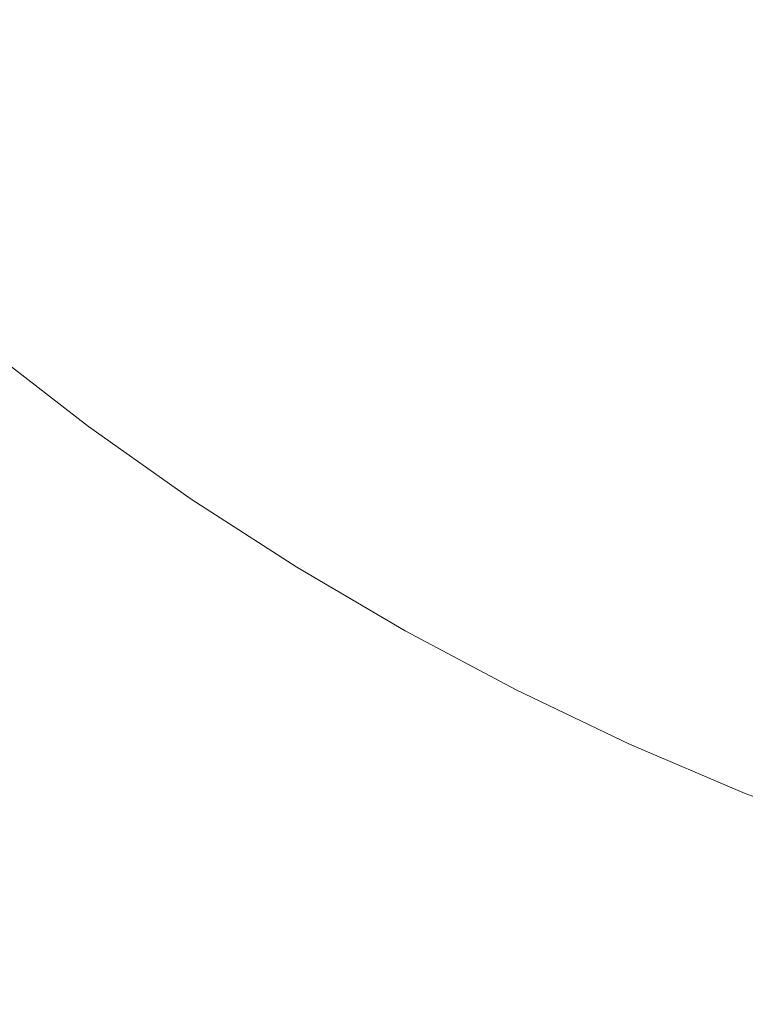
# Model space of a CAD drawing. Header units: centimetres. Extents: x -25.9 to 27.4, y -28.2 to -26.4.
# Tile 57 of 199: x -8.0139 to -7.9404, y -27.9597 to -27.86. Entities that reach past the tile are written whole.
import ezdxf

# ---------------------------------------------------------------- set-up
doc = ezdxf.new("R2010")
doc.units = ezdxf.units.CM
doc.header["$LTSCALE"] = 2.54
doc.layers.add('Lucido design-1', color=7, linetype='Continuous')

# ---------------------------------------------------------------- blocks, each defined once
blk = doc.blocks.new('Gruppo-4-1')
at = {"color": 7, "linetype": 'Continuous', "lineweight": 9}
blk.add_3dface([(-25.828561, -26.46, 540.520033), (-25.828561, -28.06, 540.520033), (27.271439, -28.06, 540.520033), (27.271439, -26.46, 540.520033)], dxfattribs=at)
for points, invisible_edges in [([(-8.005183, -27.860681, 539.725519), (-8.013541, -27.853004, 539.725519), (-8.010869, -27.850216, 539.726943), (-8.002631, -27.857782, 539.726943)], 15), ([(-7.991695, -27.862037, 539.728524), (-8.000123, -27.854932, 539.728524), (-7.997662, -27.852135, 539.730258), (-7.989355, -27.859139, 539.730258)], 15), ([(-7.96401, -27.860403, 539.738654), (-7.972394, -27.854474, 539.738654), (-7.970444, -27.851837, 539.741099), (-7.962174, -27.857686, 539.741099)], 15), ([(-8.007773, -27.863624, 539.724254), (-8.016254, -27.855835, 539.724254), (-8.013541, -27.853004, 539.725519), (-8.005183, -27.860681, 539.725519)], 15), ([(-7.951999, -27.860476, 539.743674), (-7.960396, -27.855056, 539.743674), (-7.958681, -27.852518, 539.746374), (-7.950393, -27.857867, 539.746374)], 15), ([(-7.940448, -27.860286, 539.749193), (-7.948847, -27.855357, 539.749193), (-7.947365, -27.852949, 539.752128), (-7.939069, -27.857817, 539.752128)], 15), ([(-7.978589, -27.862851, 539.732141), (-7.987063, -27.856301, 539.732141), (-7.984824, -27.853528, 539.734171), (-7.97647, -27.859985, 539.734171)], 15), ([(-7.965903, -27.863204, 539.736344), (-7.974404, -27.857192, 539.736344), (-7.972394, -27.854474, 539.738654), (-7.96401, -27.860403, 539.738654)], 15), ([(-7.99408, -27.864991, 539.726943), (-8.002631, -27.857782, 539.726943), (-8.000123, -27.854932, 539.728524), (-7.991695, -27.862037, 539.728524)], 15), ([(-7.953663, -27.863179, 539.741099), (-7.962174, -27.857686, 539.741099), (-7.960396, -27.855056, 539.743674), (-7.951999, -27.860476, 539.743674)], 15), ([(-7.941886, -27.86286, 539.746374), (-7.950393, -27.857867, 539.746374), (-7.948847, -27.855357, 539.749193), (-7.940448, -27.860286, 539.749193)], 15), ([(-8.010398, -27.866606, 539.72315), (-8.019003, -27.858703, 539.72315), (-8.016254, -27.855835, 539.724254), (-8.007773, -27.863624, 539.724254)], 15), ([(-7.980758, -27.865784, 539.730258), (-7.989355, -27.859139, 539.730258), (-7.987063, -27.856301, 539.732141), (-7.978589, -27.862851, 539.732141)], 15), ([(-7.967849, -27.866083, 539.734171), (-7.97647, -27.859985, 539.734171), (-7.974404, -27.857192, 539.736344), (-7.965903, -27.863204, 539.736344)], 15), ([(-7.996507, -27.867996, 539.725519), (-8.005183, -27.860681, 539.725519), (-8.002631, -27.857782, 539.726943), (-7.99408, -27.864991, 539.726943)], 15), ([(-7.955383, -27.865971, 539.738654), (-7.96401, -27.860403, 539.738654), (-7.962174, -27.857686, 539.741099), (-7.953663, -27.863179, 539.741099)], 15), ([(-7.94338, -27.865534, 539.743674), (-7.951999, -27.860476, 539.743674), (-7.950393, -27.857867, 539.746374), (-7.941886, -27.86286, 539.746374)], 15), ([(-7.931847, -27.864854, 539.749193), (-7.940448, -27.860286, 539.749193), (-7.939069, -27.857817, 539.752128), (-7.930574, -27.862329, 539.752128)], 15), ([(-8.013053, -27.869623, 539.722211), (-8.021783, -27.861604, 539.722211), (-8.019003, -27.858703, 539.72315), (-8.010398, -27.866606, 539.72315)], 15), ([(-7.982974, -27.868779, 539.728524), (-7.991695, -27.862037, 539.728524), (-7.989355, -27.859139, 539.730258), (-7.980758, -27.865784, 539.730258)], 15), ([(-7.969845, -27.869036, 539.732141), (-7.978589, -27.862851, 539.732141), (-7.97647, -27.859985, 539.734171), (-7.967849, -27.866083, 539.734171)], 15), ([(-7.957155, -27.86885, 539.736344), (-7.965903, -27.863204, 539.736344), (-7.96401, -27.860403, 539.738654), (-7.955383, -27.865971, 539.738654)], 15), ([(-7.944928, -27.868305, 539.741099), (-7.953663, -27.863179, 539.741099), (-7.951999, -27.860476, 539.743674), (-7.94338, -27.865534, 539.743674)], 15), ([(-7.933174, -27.867486, 539.746374), (-7.941886, -27.86286, 539.746374), (-7.940448, -27.860286, 539.749193), (-7.931847, -27.864854, 539.749193)], 15), ([(-7.99897, -27.871046, 539.724254), (-8.007773, -27.863624, 539.724254), (-8.005183, -27.860681, 539.725519), (-7.996507, -27.867996, 539.725519)], 15), ([(-8.015733, -27.872668, 539.721437), (-8.02459, -27.864533, 539.721437), (-8.021783, -27.861604, 539.722211), (-8.013053, -27.869623, 539.722211)], 15), ([(-7.985231, -27.871832, 539.726943), (-7.99408, -27.864991, 539.726943), (-7.991695, -27.862037, 539.728524), (-7.982974, -27.868779, 539.728524)], 15), ([(-7.971888, -27.872058, 539.730258), (-7.980758, -27.865784, 539.730258), (-7.978589, -27.862851, 539.732141), (-7.969845, -27.869036, 539.732141)], 15), ([(-7.958977, -27.871809, 539.734171), (-7.967849, -27.866083, 539.734171), (-7.965903, -27.863204, 539.736344), (-7.957155, -27.86885, 539.736344)], 15), ([(-7.946527, -27.871168, 539.738654), (-7.955383, -27.865971, 539.738654), (-7.953663, -27.863179, 539.741099), (-7.944928, -27.868305, 539.741099)], 15), ([(-7.934553, -27.870222, 539.743674), (-7.94338, -27.865534, 539.743674), (-7.941886, -27.86286, 539.746374), (-7.933174, -27.867486, 539.746374)], 15), ([(-8.001465, -27.874137, 539.72315), (-8.010398, -27.866606, 539.72315), (-8.007773, -27.863624, 539.724254), (-7.99897, -27.871046, 539.724254)], 15), ([(-7.987528, -27.874936, 539.725519), (-7.996507, -27.867996, 539.725519), (-7.99408, -27.864991, 539.726943), (-7.985231, -27.871832, 539.726943)], 15), ([(-7.973974, -27.875144, 539.728524), (-7.982974, -27.868779, 539.728524), (-7.980758, -27.865784, 539.730258), (-7.971888, -27.872058, 539.730258)], 15), ([(-7.960846, -27.874844, 539.732141), (-7.969845, -27.869036, 539.732141), (-7.967849, -27.866083, 539.734171), (-7.958977, -27.871809, 539.734171)], 15), ([(-7.948175, -27.874119, 539.736344), (-7.957155, -27.86885, 539.736344), (-7.955383, -27.865971, 539.738654), (-7.946527, -27.871168, 539.738654)], 15), ([(-7.935982, -27.873056, 539.741099), (-7.944928, -27.868305, 539.741099), (-7.94338, -27.865534, 539.743674), (-7.934553, -27.870222, 539.743674)], 15), ([(-8.00399, -27.877264, 539.722211), (-8.013053, -27.869623, 539.722211), (-8.010398, -27.866606, 539.72315), (-8.001465, -27.874137, 539.72315)], 15), ([(-7.989859, -27.878089, 539.724254), (-7.99897, -27.871046, 539.724254), (-7.996507, -27.867996, 539.725519), (-7.987528, -27.874936, 539.725519)], 15), ([(-7.937459, -27.875985, 539.738654), (-7.946527, -27.871168, 539.738654), (-7.944928, -27.868305, 539.741099), (-7.935982, -27.873056, 539.741099)], 15), ([(-7.9761, -27.87829, 539.726943), (-7.985231, -27.871832, 539.726943), (-7.982974, -27.868779, 539.728524), (-7.973974, -27.875144, 539.728524)], 15), ([(-7.962758, -27.87795, 539.730258), (-7.971888, -27.872058, 539.730258), (-7.969845, -27.869036, 539.732141), (-7.960846, -27.874844, 539.732141)], 15), ([(-7.94987, -27.877153, 539.734171), (-7.958977, -27.871809, 539.734171), (-7.957155, -27.86885, 539.736344), (-7.948175, -27.874119, 539.736344)], 15), ([(-8.006539, -27.880421, 539.721437), (-8.015733, -27.872668, 539.721437), (-8.013053, -27.869623, 539.722211), (-8.00399, -27.877264, 539.722211)], 15), ([(-7.992221, -27.881283, 539.72315), (-8.001465, -27.874137, 539.72315), (-7.99897, -27.871046, 539.724254), (-7.989859, -27.878089, 539.724254)], 15), ([(-7.93898, -27.879003, 539.736344), (-7.948175, -27.874119, 539.736344), (-7.946527, -27.871168, 539.738654), (-7.937459, -27.875985, 539.738654)], 15), ([(-7.978262, -27.881489, 539.725519), (-7.987528, -27.874936, 539.725519), (-7.985231, -27.871832, 539.726943), (-7.9761, -27.87829, 539.726943)], 15), ([(-7.964712, -27.881122, 539.728524), (-7.973974, -27.875144, 539.728524), (-7.971888, -27.872058, 539.730258), (-7.962758, -27.87795, 539.730258)], 15), ([(-7.951608, -27.880264, 539.732141), (-7.960846, -27.874844, 539.732141), (-7.958977, -27.871809, 539.734171), (-7.94987, -27.877153, 539.734171)], 15), ([(-8.009108, -27.883602, 539.720831), (-8.018435, -27.875738, 539.720831), (-8.015733, -27.872668, 539.721437), (-8.006539, -27.880421, 539.721437)], 15), ([(-7.994611, -27.884514, 539.722211), (-8.00399, -27.877264, 539.722211), (-8.001465, -27.874137, 539.72315), (-7.992221, -27.881283, 539.72315)], 15), ([(-7.940545, -27.882105, 539.734171), (-7.94987, -27.877153, 539.734171), (-7.948175, -27.874119, 539.736344), (-7.93898, -27.879003, 539.736344)], 15), ([(-7.980458, -27.884738, 539.724254), (-7.989859, -27.878089, 539.724254), (-7.987528, -27.874936, 539.725519), (-7.978262, -27.881489, 539.725519)], 15), ([(-7.966702, -27.884355, 539.726943), (-7.9761, -27.87829, 539.726943), (-7.973974, -27.875144, 539.728524), (-7.964712, -27.881122, 539.728524)], 15), ([(-7.953387, -27.883449, 539.730258), (-7.962758, -27.87795, 539.730258), (-7.960846, -27.874844, 539.732141), (-7.951608, -27.880264, 539.732141)], 15), ([(-8.011692, -27.886803, 539.720395), (-8.021153, -27.878827, 539.720395), (-8.018435, -27.875738, 539.720831), (-8.009108, -27.883602, 539.720831)], 15), ([(-7.997023, -27.887776, 539.721437), (-8.006539, -27.880421, 539.721437), (-8.00399, -27.877264, 539.722211), (-7.994611, -27.884514, 539.722211)], 15), ([(-7.942149, -27.885288, 539.732141), (-7.951608, -27.880264, 539.732141), (-7.94987, -27.877153, 539.734171), (-7.940545, -27.882105, 539.734171)], 15), ([(-7.982682, -27.888029, 539.72315), (-7.992221, -27.881283, 539.72315), (-7.989859, -27.878089, 539.724254), (-7.980458, -27.884738, 539.724254)], 15), ([(-7.968727, -27.887643, 539.725519), (-7.978262, -27.881489, 539.725519), (-7.9761, -27.87829, 539.726943), (-7.966702, -27.884355, 539.726943)], 15), ([(-7.955204, -27.886701, 539.728524), (-7.964712, -27.881122, 539.728524), (-7.962758, -27.87795, 539.730258), (-7.953387, -27.883449, 539.730258)], 15), ([(-8.014288, -27.890019, 539.720129), (-8.023883, -27.881929, 539.720129), (-8.021153, -27.878827, 539.720395), (-8.011692, -27.886803, 539.720395)], 15), ([(-7.931017, -27.886658, 539.734171), (-7.940545, -27.882105, 539.734171), (-7.93898, -27.879003, 539.736344), (-7.929586, -27.883492, 539.736344)], 15), ([(-7.999455, -27.891063, 539.720831), (-8.009108, -27.883602, 539.720831), (-8.006539, -27.880421, 539.721437), (-7.997023, -27.887776, 539.721437)], 15), ([(-7.943792, -27.888545, 539.730258), (-7.953387, -27.883449, 539.730258), (-7.951608, -27.880264, 539.732141), (-7.942149, -27.885288, 539.732141)], 15), ([(-7.984933, -27.891359, 539.722211), (-7.994611, -27.884514, 539.722211), (-7.992221, -27.881283, 539.72315), (-7.982682, -27.888029, 539.72315)], 15), ([(-7.957056, -27.890016, 539.726943), (-7.966702, -27.884355, 539.726943), (-7.964712, -27.881122, 539.728524), (-7.955204, -27.886701, 539.728524)], 15), ([(-7.970783, -27.890982, 539.724254), (-7.980458, -27.884738, 539.724254), (-7.978262, -27.881489, 539.725519), (-7.968727, -27.887643, 539.725519)], 15), ([(-7.932485, -27.889906, 539.732141), (-7.942149, -27.885288, 539.732141), (-7.940545, -27.882105, 539.734171), (-7.931017, -27.886658, 539.734171)], 15), ([(-8.001902, -27.894371, 539.720395), (-8.011692, -27.886803, 539.720395), (-8.009108, -27.883602, 539.720831), (-7.999455, -27.891063, 539.720831)], 15), ([(-7.958939, -27.893387, 539.725519), (-7.968727, -27.887643, 539.725519), (-7.966702, -27.884355, 539.726943), (-7.957056, -27.890016, 539.726943)], 15), ([(-7.945469, -27.891872, 539.728524), (-7.955204, -27.886701, 539.728524), (-7.953387, -27.883449, 539.730258), (-7.943792, -27.888545, 539.730258)], 15), ([(-7.987205, -27.89472, 539.721437), (-7.997023, -27.887776, 539.721437), (-7.994611, -27.884514, 539.722211), (-7.984933, -27.891359, 539.722211)], 15), ([(-7.972866, -27.894365, 539.72315), (-7.982682, -27.888029, 539.72315), (-7.980458, -27.884738, 539.724254), (-7.970783, -27.890982, 539.724254)], 15), ([(-7.933988, -27.89323, 539.730258), (-7.943792, -27.888545, 539.730258), (-7.942149, -27.885288, 539.732141), (-7.932485, -27.889906, 539.732141)], 15), ([(-8.004359, -27.897694, 539.720129), (-8.014288, -27.890019, 539.720129), (-8.011692, -27.886803, 539.720395), (-8.001902, -27.894371, 539.720395)], 15), ([(-7.947178, -27.895262, 539.726943), (-7.957056, -27.890016, 539.726943), (-7.955204, -27.886701, 539.728524), (-7.945469, -27.891872, 539.728524)], 15), ([(-7.989494, -27.898108, 539.720831), (-7.999455, -27.891063, 539.720831), (-7.997023, -27.887776, 539.721437), (-7.987205, -27.89472, 539.721437)], 15), ([(-7.974973, -27.897787, 539.722211), (-7.984933, -27.891359, 539.722211), (-7.982682, -27.888029, 539.72315), (-7.972866, -27.894365, 539.72315)], 15), ([(-7.960851, -27.89681, 539.724254), (-7.970783, -27.890982, 539.724254), (-7.968727, -27.887643, 539.725519), (-7.958939, -27.893387, 539.725519)], 15), ([(-7.935522, -27.896624, 539.728524), (-7.945469, -27.891872, 539.728524), (-7.943792, -27.888545, 539.730258), (-7.933988, -27.89323, 539.730258)], 15), ([(-8.006951, -27.901199, 539.720033), (-8.017027, -27.893411, 539.720033), (-8.014288, -27.890019, 539.720129), (-8.004359, -27.897694, 539.720129)], 14), ([(-7.948917, -27.89871, 539.725519), (-7.958939, -27.893387, 539.725519), (-7.957056, -27.890016, 539.726943), (-7.947178, -27.895262, 539.726943)], 15), ([(-7.991798, -27.901517, 539.720395), (-8.001902, -27.894371, 539.720395), (-7.999455, -27.891063, 539.720831), (-7.989494, -27.898108, 539.720831)], 15), ([(-7.9771, -27.901242, 539.721437), (-7.987205, -27.89472, 539.721437), (-7.984933, -27.891359, 539.722211), (-7.974973, -27.897787, 539.722211)], 15), ([(-7.962789, -27.900278, 539.72315), (-7.972866, -27.894365, 539.72315), (-7.970783, -27.890982, 539.724254), (-7.960851, -27.89681, 539.724254)], 15), ([(-7.937086, -27.900084, 539.726943), (-7.947178, -27.895262, 539.726943), (-7.945469, -27.891872, 539.728524), (-7.935522, -27.896624, 539.728524)], 15), ([(-7.950682, -27.902211, 539.724254), (-7.960851, -27.89681, 539.724254), (-7.958939, -27.893387, 539.725519), (-7.948917, -27.89871, 539.725519)], 15), ([(-25.828561, -28.06, 539.720033), (-8.017027, -27.893411, 539.720033), (-8.006951, -27.901199, 539.720033)], 9), ([(-7.994112, -27.904941, 539.720129), (-8.004359, -27.897694, 539.720129), (-8.001902, -27.894371, 539.720395), (-7.991798, -27.901517, 539.720395)], 15), ([(-7.964749, -27.903786, 539.722211), (-7.974973, -27.897787, 539.722211), (-7.972866, -27.894365, 539.72315), (-7.962789, -27.900278, 539.72315)], 15), ([(-7.979244, -27.904724, 539.720831), (-7.989494, -27.898108, 539.720831), (-7.987205, -27.89472, 539.721437), (-7.9771, -27.901242, 539.721437)], 15), ([(-7.938677, -27.903603, 539.725519), (-7.948917, -27.89871, 539.725519), (-7.947178, -27.895262, 539.726943), (-7.937086, -27.900084, 539.726943)], 15), ([(-7.95247, -27.905758, 539.72315), (-7.962789, -27.900278, 539.72315), (-7.960851, -27.89681, 539.724254), (-7.950682, -27.902211, 539.724254)], 15), ([(-7.996554, -27.908553, 539.720033), (-8.006951, -27.901199, 539.720033), (-8.004359, -27.897694, 539.720129), (-7.994112, -27.904941, 539.720129)], 14), ([(-7.981401, -27.908227, 539.720395), (-7.991798, -27.901517, 539.720395), (-7.989494, -27.898108, 539.720831), (-7.979244, -27.904724, 539.720831)], 15), ([(-7.966727, -27.907328, 539.721437), (-7.9771, -27.901242, 539.721437), (-7.974973, -27.897787, 539.722211), (-7.964749, -27.903786, 539.722211)], 15), ([(-7.940292, -27.907176, 539.724254), (-7.950682, -27.902211, 539.724254), (-7.948917, -27.89871, 539.725519), (-7.938677, -27.903603, 539.725519)], 15), ([(-7.954279, -27.909347, 539.722211), (-7.964749, -27.903786, 539.722211), (-7.962789, -27.900278, 539.72315), (-7.95247, -27.905758, 539.72315)], 15), ([(-8.006951, -27.901199, 539.720033), (-7.996554, -27.908553, 539.720033), (-25.828561, -28.06, 539.720033)], 10), ([(-7.968722, -27.910898, 539.720831), (-7.979244, -27.904724, 539.720831), (-7.9771, -27.901242, 539.721437), (-7.966727, -27.907328, 539.721437)], 15), ([(-7.983568, -27.911746, 539.720129), (-7.994112, -27.904941, 539.720129), (-7.991798, -27.901517, 539.720395), (-7.981401, -27.908227, 539.720395)], 15), ([(-7.941928, -27.910796, 539.72315), (-7.95247, -27.905758, 539.72315), (-7.950682, -27.902211, 539.724254), (-7.940292, -27.907176, 539.724254)], 15), ([(-7.956106, -27.912969, 539.721437), (-7.966727, -27.907328, 539.721437), (-7.964749, -27.903786, 539.722211), (-7.954279, -27.909347, 539.722211)], 15), ([(-7.985854, -27.915459, 539.720033), (-7.996554, -27.908553, 539.720033), (-7.994112, -27.904941, 539.720129), (-7.983568, -27.911746, 539.720129)], 14), ([(-7.970728, -27.91449, 539.720395), (-7.981401, -27.908227, 539.720395), (-7.979244, -27.904724, 539.720831), (-7.968722, -27.910898, 539.720831)], 15), ([(-7.943584, -27.914458, 539.722211), (-7.954279, -27.909347, 539.722211), (-7.95247, -27.905758, 539.72315), (-7.941928, -27.910796, 539.72315)], 15), ([(-7.957947, -27.916621, 539.720831), (-7.968722, -27.910898, 539.720831), (-7.966727, -27.907328, 539.721437), (-7.956106, -27.912969, 539.721437)], 15), ([(-7.931182, -27.915381, 539.72315), (-7.941928, -27.910796, 539.72315), (-7.940292, -27.907176, 539.724254), (-7.929701, -27.911695, 539.724254)], 15), ([(-7.972744, -27.918098, 539.720129), (-7.983568, -27.911746, 539.720129), (-7.981401, -27.908227, 539.720395), (-7.970728, -27.91449, 539.720395)], 15), ([(-25.828561, -28.06, 539.720033), (-7.996554, -27.908553, 539.720033), (-7.985854, -27.915459, 539.720033)], 9), ([(-7.945255, -27.918155, 539.721437), (-7.956106, -27.912969, 539.721437), (-7.954279, -27.909347, 539.722211), (-7.943584, -27.914458, 539.722211)], 15), ([(-7.959799, -27.920295, 539.720395), (-7.970728, -27.91449, 539.720395), (-7.968722, -27.910898, 539.720831), (-7.957947, -27.916621, 539.720831)], 15), ([(-7.93268, -27.91911, 539.722211), (-7.943584, -27.914458, 539.722211), (-7.941928, -27.910796, 539.72315), (-7.931182, -27.915381, 539.72315)], 15), ([(-7.97487, -27.921904, 539.720033), (-7.985854, -27.915459, 539.720033), (-7.983568, -27.911746, 539.720129), (-7.972744, -27.918098, 539.720129)], 14), ([(-7.946939, -27.921881, 539.720831), (-7.957947, -27.916621, 539.720831), (-7.956106, -27.912969, 539.721437), (-7.945255, -27.918155, 539.721437)], 15), ([(-7.96166, -27.923985, 539.720129), (-7.972744, -27.918098, 539.720129), (-7.970728, -27.91449, 539.720395), (-7.959799, -27.920295, 539.720395)], 15), ([(-7.934193, -27.922875, 539.721437), (-7.945255, -27.918155, 539.721437), (-7.943584, -27.914458, 539.722211), (-7.93268, -27.91911, 539.722211)], 15), ([(-7.985854, -27.915459, 539.720033), (-7.97487, -27.921904, 539.720033), (-25.828561, -28.06, 539.720033)], 10), ([(-7.948634, -27.92563, 539.720395), (-7.959799, -27.920295, 539.720395), (-7.957947, -27.916621, 539.720831), (-7.946939, -27.921881, 539.720831)], 15), ([(-7.963623, -27.927878, 539.720033), (-7.97487, -27.921904, 539.720033), (-7.972744, -27.918098, 539.720129), (-7.96166, -27.923985, 539.720129)], 14), ([(-7.935718, -27.926669, 539.720831), (-7.946939, -27.921881, 539.720831), (-7.945255, -27.918155, 539.721437), (-7.934193, -27.922875, 539.721437)], 15), ([(-7.950336, -27.929396, 539.720129), (-7.96166, -27.923985, 539.720129), (-7.959799, -27.920295, 539.720395), (-7.948634, -27.92563, 539.720395)], 15), ([(-7.97487, -27.921904, 539.720033), (-7.963623, -27.927878, 539.720033), (-25.828561, -28.06, 539.720033)], 10), ([(-7.937252, -27.930487, 539.720395), (-7.948634, -27.92563, 539.720395), (-7.946939, -27.921881, 539.720831), (-7.935718, -27.926669, 539.720831)], 15), ([(-7.952132, -27.933369, 539.720033), (-7.963623, -27.927878, 539.720033), (-7.96166, -27.923985, 539.720129), (-7.950336, -27.929396, 539.720129)], 14), ([(-7.938793, -27.934321, 539.720129), (-7.950336, -27.929396, 539.720129), (-7.948634, -27.92563, 539.720395), (-7.937252, -27.930487, 539.720395)], 15), ([(-25.828561, -28.06, 539.720033), (-7.963623, -27.927878, 539.720033), (-7.952132, -27.933369, 539.720033)], 9), ([(-7.940418, -27.938367, 539.720033), (-7.952132, -27.933369, 539.720033), (-7.950336, -27.929396, 539.720129), (-7.938793, -27.934321, 539.720129)], 14), ([(-7.952132, -27.933369, 539.720033), (-7.940418, -27.938367, 539.720033), (-25.828561, -28.06, 539.720033)], 10), ([(-25.828561, -28.06, 539.720033), (-7.940418, -27.938367, 539.720033), (-7.928503, -27.942863, 539.720033)], 9), ([(-7.928503, -27.942863, 539.720033), (-7.916408, -27.94685, 539.720033), (-25.828561, -28.06, 539.720033)], 10), ([(-25.828561, -28.06, 539.720033), (-7.916408, -27.94685, 539.720033), (-7.904155, -27.95032, 539.720033)], 9), ([(-7.904155, -27.95032, 539.720033), (-7.891765, -27.953267, 539.720033), (-25.828561, -28.06, 539.720033)], 10), ([(-25.828561, -28.06, 539.720033), (-7.891765, -27.953267, 539.720033), (-7.879262, -27.955685, 539.720033)], 9), ([(-7.879262, -27.955685, 539.720033), (-7.866667, -27.95757, 539.720033), (-25.828561, -28.06, 539.720033)], 10), ([(-25.828561, -28.06, 539.720033), (-7.866667, -27.95757, 539.720033), (-7.854003, -27.958919, 539.720033)], 9), ([(-7.854003, -27.958919, 539.720033), (-7.841294, -27.95973, 539.720033), (-25.828561, -28.06, 539.720033)], 10)]:
    blk.add_3dface(points, dxfattribs=dict(at, invisible_edges=invisible_edges))

msp = doc.modelspace()

# ---------------------------------------------------------------- block references
at = {"layer": 'Lucido design-1', "color": 7}
msp.add_blockref('Gruppo-4-1', (0, 0), dxfattribs=at)

doc.saveas('drawing.dxf')
